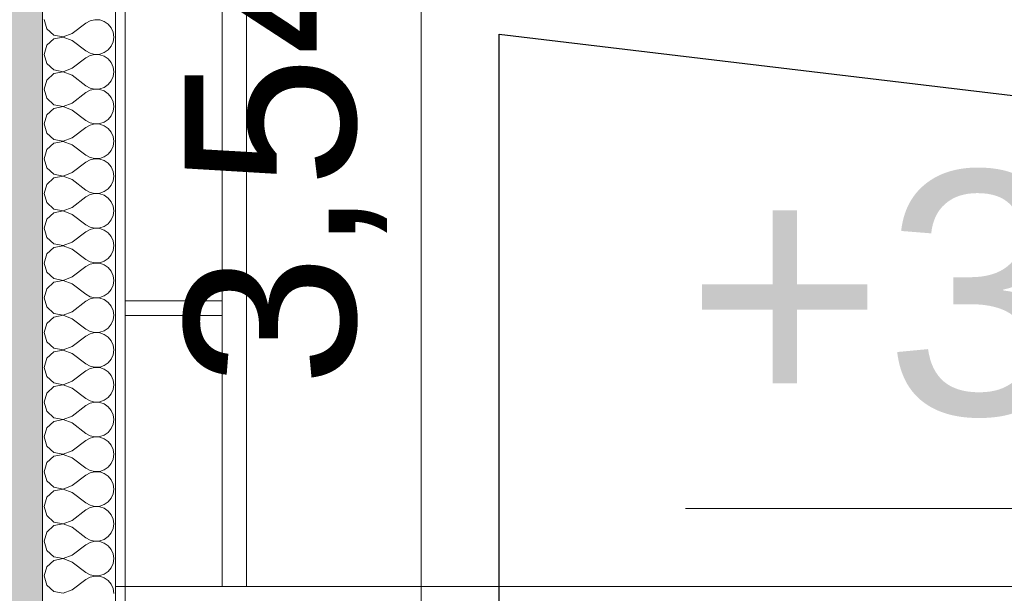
# Model space of a CAD drawing. Header units: millimetres. Extents: x -467606 to 1964440, y -17510 to 201584.
# Tile 14 of 43: x -457862 to -455841, y 4976 to 6154. Entities that reach past the tile are written whole.
import ezdxf

# ---------------------------------------------------------------- set-up
doc = ezdxf.new("R2010")
doc.units = ezdxf.units.MM
doc.header["$MEASUREMENT"] = 0
doc.set_wipeout_variables(frame=1)
doc.linetypes.add('Wipeout_Contour', pattern=[1000, 0, -1000])
for name, color, linetype, lineweight in [('0_Ном._пера__1', 7, 'Continuous', 0), ('0_Ном._пера__120', 7, 'Continuous', 0), ('АР-Стены_внешние_.АР_Ном._пера__1', 7, 'Continuous', 0), ('АР-Стены_внешние_.АР_Ном._пера__120', 7, 'Continuous', 0), ('АР-Стены_внутренние_пилоны.АР_Ном._пера__1', 7, 'Continuous', 0), ('АР-Чертеж-Размеры.АР_Ном._пера__1', 7, 'Continuous', 0), ('Разрез_Заливки_Ном._пера__1', 7, 'Continuous', 0)]:
    doc.layers.add(name, color=color, linetype=linetype, lineweight=lineweight)
for name, color, linetype in [('АР-Стены_внешние_.АР', 7, 'Continuous'), ('АР-Чертеж-Размеры.АР', 7, 'Continuous'), ('Разрез_Заливки', 7, 'Continuous')]:
    doc.layers.add(name, color=color, linetype=linetype)
doc.styles.add('РЎР“Р•РќР•Р\xa0Р\x98Р\xa0_РЎРўР\x98Р›Р¬_1', font='arial.ttf')
doc.styles.add('РЎР“Р•РќР•Р\xa0Р\x98Р\xa0_РЎРўР\x98Р›Р¬_2', font='arial.ttf')
doc.dimstyles.new('СГЕНЕРИР_СТИЛЬ__2', dxfattribs={"dimtxt": 350, "dimasz": 237.5, "dimexe": 0.18, "dimexo": 300000, "dimgap": 0, "dimtad": 1, "dimlfac": 0.001, "dimzin": 0, "dimdsep": 46, "dimtxsty": 'РЎР“Р•РќР•Р\xa0Р\x98Р\xa0_РЎРўР\x98Р›Р¬_1', "dimblk": 'ARROWHEAD_6', "dimblk1": 'ARROWHEAD_6', "dimblk2": 'ARROWHEAD_6', "dimcen": 0.09, "dimclrd": 7, "dimclre": 7, "dimclrt": 7, "dimadec": 0, "dimazin": 0, "dimtfac": 1, "dimtdec": 4, "dimtmove": 0, "dimatfit": 3, "dimfxl": 1, "dimtolj": 1, "dimtzin": 0, "dimarcsym": 0})
doc.dimstyles.new('СГЕНЕРИР_СТИЛЬ__7', dxfattribs={"dimtxt": 400, "dimasz": 237.5, "dimexe": 0.18, "dimexo": 2000, "dimgap": 0, "dimtad": 1, "dimlfac": 0.001, "dimzin": 0, "dimdsep": 46, "dimtxsty": 'РЎР“Р•РќР•Р\xa0Р\x98Р\xa0_РЎРўР\x98Р›Р¬_2', "dimblk": 'ARROWHEAD_6', "dimblk1": 'ARROWHEAD_6', "dimblk2": 'ARROWHEAD_6', "dimcen": 0.09, "dimclrd": 7, "dimclre": 7, "dimclrt": 7, "dimadec": 0, "dimazin": 0, "dimtfac": 1, "dimtdec": 4, "dimtmove": 0, "dimatfit": 3, "dimfxl": 1, "dimtolj": 1, "dimtzin": 0, "dimarcsym": 0})
doc.dimstyles.new('СГЕНЕРИР_СТИЛЬ__9', dxfattribs={"dimtxt": 0.18, "dimasz": 152, "dimexe": 0.18, "dimexo": 0.0625, "dimgap": 0, "dimtad": 0, "dimtih": 1, "dimtoh": 1, "dimdec": 4, "dimzin": 0, "dimdsep": 46, "dimcen": 0.09, "dimadec": 0, "dimazin": 0, "dimtfac": 1, "dimtdec": 4, "dimtmove": 0, "dimatfit": 3, "dimldrblk": 'ARROWHEAD_14', "dimfxl": 1, "dimtolj": 1, "dimtzin": 0, "dimarcsym": 0})

# ---------------------------------------------------------------- blocks, each defined once
blk = doc.blocks.new('*X127')
at = {"layer": 'АР-Стены_внешние_.АР_Ном._пера__120', "color": 7, "linetype": 'Continuous', "lineweight": 0}
for p, q in [((-457811.5, 6154.3), (-457806.2, 6135.5)), ((-457754.4, 6125.7), (-457725.8, 6147.1)), ((-457717.2, 6151.9), (-457725.8, 6147.1)), ((-457707.6, 6154.1), (-457717.2, 6151.9)), ((-457697.7, 6153.7), (-457707.6, 6154.1)), ((-457688.4, 6150.5), (-457697.7, 6153.7)), ((-457680.3, 6144.9), (-457688.4, 6150.5)), ((-457674, 6137.3), (-457680.3, 6144.9)), ((-457806.2, 6135.5), (-457791.8, 6122.3)), ((-457791.8, 6122.3), (-457772.6, 6118.7)), ((-457772.6, 6118.7), (-457754.4, 6125.7)), ((-457670, 6128.3), (-457674, 6137.3)), ((-457668.7, 6118.6), (-457670, 6128.3)), ((-457791.8, 6114.8), (-457806.2, 6101.6)), ((-457772.6, 6118.4), (-457791.8, 6114.8)), ((-457754.4, 6111.4), (-457772.6, 6118.4)), ((-457754.4, 6111.4), (-457725.8, 6090)), ((-457674, 6099.8), (-457670, 6108.8)), ((-457670, 6108.8), (-457668.7, 6118.6)), ((-457806.2, 6101.6), (-457811.5, 6082.9)), ((-457811.5, 6082.9), (-457806.2, 6064.1)), ((-457725.8, 6090), (-457717.2, 6085.2)), ((-457717.2, 6085.2), (-457707.6, 6083)), ((-457707.6, 6082.7), (-457717.2, 6080.5)), ((-457707.6, 6083), (-457697.7, 6083.5)), ((-457697.7, 6082.2), (-457707.6, 6082.7)), ((-457697.7, 6083.5), (-457688.4, 6086.6)), ((-457688.4, 6079.1), (-457697.7, 6082.2)), ((-457688.4, 6086.6), (-457680.3, 6092.2)), ((-457680.3, 6092.2), (-457674, 6099.8)), ((-457806.2, 6064.1), (-457791.8, 6050.9)), ((-457754.4, 6054.3), (-457725.8, 6075.7)), ((-457717.2, 6080.5), (-457725.8, 6075.7)), ((-457680.3, 6073.5), (-457688.4, 6079.1)), ((-457674, 6065.9), (-457680.3, 6073.5)), ((-457670, 6056.9), (-457674, 6065.9)), ((-457791.8, 6043.4), (-457806.2, 6030.2)), ((-457791.8, 6050.9), (-457772.6, 6047.3)), ((-457772.6, 6047), (-457791.8, 6043.4)), ((-457772.6, 6047.3), (-457754.4, 6054.3)), ((-457754.4, 6040), (-457772.6, 6047)), ((-457668.7, 6047.1), (-457670, 6056.9)), ((-457670, 6037.4), (-457668.7, 6047.1)), ((-457806.2, 6030.2), (-457811.5, 6011.4)), ((-457754.4, 6040), (-457725.8, 6018.6)), ((-457680.3, 6020.8), (-457674, 6028.4)), ((-457674, 6028.4), (-457670, 6037.4)), ((-457811.5, 6011.4), (-457806.2, 5992.7)), ((-457754.4, 5982.9), (-457725.8, 6004.3)), ((-457725.8, 6018.6), (-457717.2, 6013.8)), ((-457717.2, 6009.1), (-457725.8, 6004.3)), ((-457717.2, 6013.8), (-457707.6, 6011.6)), ((-457707.6, 6011.3), (-457717.2, 6009.1)), ((-457707.6, 6011.6), (-457697.7, 6012.1)), ((-457697.7, 6010.8), (-457707.6, 6011.3)), ((-457697.7, 6012.1), (-457688.4, 6015.2)), ((-457688.4, 6007.7), (-457697.7, 6010.8)), ((-457688.4, 6015.2), (-457680.3, 6020.8)), ((-457680.3, 6002.1), (-457688.4, 6007.7)), ((-457674, 5994.5), (-457680.3, 6002.1)), ((-457806.2, 5992.7), (-457791.8, 5979.5)), ((-457772.6, 5975.9), (-457754.4, 5982.9)), ((-457670, 5985.5), (-457674, 5994.5)), ((-457668.7, 5975.7), (-457670, 5985.5)), ((-457791.8, 5971.9), (-457806.2, 5958.8)), ((-457791.8, 5979.5), (-457772.6, 5975.9)), ((-457772.6, 5975.6), (-457791.8, 5971.9)), ((-457754.4, 5968.6), (-457772.6, 5975.6)), ((-457754.4, 5968.6), (-457725.8, 5947.1)), ((-457674, 5956.9), (-457670, 5966)), ((-457670, 5966), (-457668.7, 5975.7)), ((-457806.2, 5958.8), (-457811.5, 5940)), ((-457725.8, 5947.1), (-457717.2, 5942.4)), ((-457717.2, 5942.4), (-457707.6, 5940.1)), ((-457707.6, 5940.1), (-457697.7, 5940.6)), ((-457697.7, 5940.6), (-457688.4, 5943.8)), ((-457688.4, 5943.8), (-457680.3, 5949.4)), ((-457680.3, 5949.4), (-457674, 5956.9)), ((-457811.5, 5940), (-457806.2, 5921.2)), ((-457806.2, 5921.2), (-457791.8, 5908.1)), ((-457754.4, 5911.4), (-457725.8, 5932.9)), ((-457717.2, 5937.6), (-457725.8, 5932.9)), ((-457707.6, 5939.9), (-457717.2, 5937.6)), ((-457697.7, 5939.4), (-457707.6, 5939.9)), ((-457688.4, 5936.2), (-457697.7, 5939.4)), ((-457680.3, 5930.6), (-457688.4, 5936.2)), ((-457674, 5923.1), (-457680.3, 5930.6)), ((-457670, 5914), (-457674, 5923.1)), ((-457791.8, 5900.5), (-457806.2, 5887.3)), ((-457791.8, 5908.1), (-457772.6, 5904.4)), ((-457772.6, 5904.1), (-457791.8, 5900.5)), ((-457772.6, 5904.4), (-457754.4, 5911.4)), ((-457754.4, 5897.1), (-457772.6, 5904.1)), ((-457668.7, 5904.3), (-457670, 5914)), ((-457670, 5894.5), (-457668.7, 5904.3)), ((-457806.2, 5887.3), (-457811.5, 5868.6)), ((-457754.4, 5897.1), (-457725.8, 5875.7)), ((-457680.3, 5877.9), (-457674, 5885.5)), ((-457674, 5885.5), (-457670, 5894.5)), ((-457811.5, 5868.6), (-457806.2, 5849.8)), ((-457754.4, 5840), (-457725.8, 5861.4)), ((-457725.8, 5875.7), (-457717.2, 5870.9)), ((-457717.2, 5866.2), (-457725.8, 5861.4)), ((-457717.2, 5870.9), (-457707.6, 5868.7)), ((-457707.6, 5868.4), (-457717.2, 5866.2)), ((-457707.6, 5868.7), (-457697.7, 5869.2)), ((-457697.7, 5867.9), (-457707.6, 5868.4)), ((-457697.7, 5869.2), (-457688.4, 5872.3)), ((-457688.4, 5864.8), (-457697.7, 5867.9)), ((-457688.4, 5872.3), (-457680.3, 5877.9)), ((-457680.3, 5859.2), (-457688.4, 5864.8)), ((-457806.2, 5849.8), (-457791.8, 5836.6)), ((-457772.6, 5833), (-457754.4, 5840)), ((-457674, 5851.6), (-457680.3, 5859.2)), ((-457670, 5842.6), (-457674, 5851.6)), ((-457668.7, 5832.9), (-457670, 5842.6)), ((-457791.8, 5829.1), (-457806.2, 5815.9)), ((-457791.8, 5836.6), (-457772.6, 5833)), ((-457772.6, 5832.7), (-457791.8, 5829.1)), ((-457754.4, 5825.7), (-457772.6, 5832.7)), ((-457754.4, 5825.7), (-457725.8, 5804.3)), ((-457674, 5814.1), (-457670, 5823.1)), ((-457670, 5823.1), (-457668.7, 5832.9)), ((-457806.2, 5815.9), (-457811.5, 5797.1)), ((-457725.8, 5804.3), (-457717.2, 5799.5)), ((-457717.2, 5799.5), (-457707.6, 5797.3)), ((-457697.7, 5797.8), (-457688.4, 5800.9)), ((-457688.4, 5800.9), (-457680.3, 5806.5)), ((-457680.3, 5806.5), (-457674, 5814.1)), ((-457811.5, 5797.1), (-457806.2, 5778.4)), ((-457754.4, 5768.6), (-457725.8, 5790)), ((-457717.2, 5794.8), (-457725.8, 5790)), ((-457707.6, 5797), (-457717.2, 5794.8)), ((-457707.6, 5797.3), (-457697.7, 5797.8)), ((-457697.7, 5796.5), (-457707.6, 5797)), ((-457688.4, 5793.4), (-457697.7, 5796.5)), ((-457680.3, 5787.8), (-457688.4, 5793.4)), ((-457674, 5780.2), (-457680.3, 5787.8)), ((-457670, 5771.2), (-457674, 5780.2)), ((-457806.2, 5778.4), (-457791.8, 5765.2)), ((-457791.8, 5765.2), (-457772.6, 5761.6)), ((-457772.6, 5761.3), (-457791.8, 5757.7)), ((-457772.6, 5761.6), (-457754.4, 5768.6)), ((-457754.4, 5754.3), (-457772.6, 5761.3)), ((-457668.7, 5761.4), (-457670, 5771.2)), ((-457670, 5751.7), (-457668.7, 5761.4)), ((-457806.2, 5744.5), (-457811.5, 5725.7)), ((-457791.8, 5757.7), (-457806.2, 5744.5)), ((-457754.4, 5754.3), (-457725.8, 5732.9)), ((-457680.3, 5735.1), (-457674, 5742.7)), ((-457674, 5742.7), (-457670, 5751.7)), ((-457811.5, 5725.7), (-457806.2, 5706.9)), ((-457754.4, 5697.1), (-457725.8, 5718.6)), ((-457725.8, 5732.9), (-457717.2, 5728.1)), ((-457717.2, 5723.3), (-457725.8, 5718.6)), ((-457717.2, 5728.1), (-457707.6, 5725.9)), ((-457707.6, 5725.6), (-457717.2, 5723.3)), ((-457707.6, 5725.9), (-457697.7, 5726.3)), ((-457697.7, 5725.1), (-457707.6, 5725.6)), ((-457697.7, 5726.3), (-457688.4, 5729.5)), ((-457688.4, 5721.9), (-457697.7, 5725.1)), ((-457688.4, 5729.5), (-457680.3, 5735.1)), ((-457680.3, 5716.4), (-457688.4, 5721.9)), ((-457806.2, 5706.9), (-457791.8, 5693.8)), ((-457674, 5708.8), (-457680.3, 5716.4)), ((-457670, 5699.8), (-457674, 5708.8)), ((-457668.7, 5690), (-457670, 5699.8)), ((-457791.8, 5686.2), (-457806.2, 5673.1)), ((-457791.8, 5693.8), (-457772.6, 5690.1)), ((-457772.6, 5689.9), (-457791.8, 5686.2)), ((-457772.6, 5690.1), (-457754.4, 5697.1)), ((-457754.4, 5682.9), (-457772.6, 5689.9)), ((-457754.4, 5682.9), (-457725.8, 5661.4)), ((-457674, 5671.2), (-457670, 5680.2)), ((-457670, 5680.2), (-457668.7, 5690)), ((-457806.2, 5673.1), (-457811.5, 5654.3)), ((-457725.8, 5661.4), (-457717.2, 5656.7)), ((-457697.7, 5654.9), (-457688.4, 5658.1)), ((-457688.4, 5658.1), (-457680.3, 5663.6)), ((-457680.3, 5663.6), (-457674, 5671.2)), ((-457811.5, 5654.3), (-457806.2, 5635.5)), ((-457754.4, 5625.7), (-457725.8, 5647.1)), ((-457717.2, 5651.9), (-457725.8, 5647.1)), ((-457717.2, 5656.7), (-457707.6, 5654.4)), ((-457707.6, 5654.1), (-457717.2, 5651.9)), ((-457707.6, 5654.4), (-457697.7, 5654.9)), ((-457697.7, 5653.7), (-457707.6, 5654.1)), ((-457688.4, 5650.5), (-457697.7, 5653.7)), ((-457680.3, 5644.9), (-457688.4, 5650.5)), ((-457674, 5637.3), (-457680.3, 5644.9)), ((-457806.2, 5635.5), (-457791.8, 5622.3)), ((-457791.8, 5622.3), (-457772.6, 5618.7)), ((-457772.6, 5618.4), (-457791.8, 5614.8)), ((-457772.6, 5618.7), (-457754.4, 5625.7)), ((-457754.4, 5611.4), (-457772.6, 5618.4)), ((-457670, 5628.3), (-457674, 5637.3)), ((-457668.7, 5618.6), (-457670, 5628.3)), ((-457670, 5608.8), (-457668.7, 5618.6)), ((-457806.2, 5601.6), (-457811.5, 5582.9)), ((-457791.8, 5614.8), (-457806.2, 5601.6)), ((-457754.4, 5611.4), (-457725.8, 5590)), ((-457680.3, 5592.2), (-457674, 5599.8)), ((-457674, 5599.8), (-457670, 5608.8)), ((-457811.5, 5582.9), (-457806.2, 5564.1)), ((-457725.8, 5590), (-457717.2, 5585.2)), ((-457717.2, 5580.5), (-457725.8, 5575.7)), ((-457717.2, 5585.2), (-457707.6, 5583)), ((-457707.6, 5582.7), (-457717.2, 5580.5)), ((-457707.6, 5583), (-457697.7, 5583.5)), ((-457697.7, 5582.2), (-457707.6, 5582.7)), ((-457697.7, 5583.5), (-457688.4, 5586.6)), ((-457688.4, 5579.1), (-457697.7, 5582.2)), ((-457688.4, 5586.6), (-457680.3, 5592.2)), ((-457680.3, 5573.5), (-457688.4, 5579.1)), ((-457806.2, 5564.1), (-457791.8, 5550.9)), ((-457754.4, 5554.3), (-457725.8, 5575.7)), ((-457674, 5565.9), (-457680.3, 5573.5)), ((-457670, 5556.9), (-457674, 5565.9)), ((-457668.7, 5547.1), (-457670, 5556.9)), ((-457791.8, 5543.4), (-457806.2, 5530.2)), ((-457791.8, 5550.9), (-457772.6, 5547.3)), ((-457772.6, 5547), (-457791.8, 5543.4)), ((-457772.6, 5547.3), (-457754.4, 5554.3)), ((-457754.4, 5540), (-457772.6, 5547)), ((-457754.4, 5540), (-457725.8, 5518.6)), ((-457674, 5528.4), (-457670, 5537.4)), ((-457670, 5537.4), (-457668.7, 5547.1)), ((-457806.2, 5530.2), (-457811.5, 5511.4)), ((-457725.8, 5518.6), (-457717.2, 5513.8)), ((-457688.4, 5515.2), (-457680.3, 5520.8)), ((-457680.3, 5520.8), (-457674, 5528.4)), ((-457811.5, 5511.4), (-457806.2, 5492.7)), ((-457754.4, 5482.9), (-457725.8, 5504.3)), ((-457717.2, 5509.1), (-457725.8, 5504.3)), ((-457717.2, 5513.8), (-457707.6, 5511.6)), ((-457707.6, 5511.3), (-457717.2, 5509.1)), ((-457707.6, 5511.6), (-457697.7, 5512.1)), ((-457697.7, 5510.8), (-457707.6, 5511.3)), ((-457697.7, 5512.1), (-457688.4, 5515.2)), ((-457688.4, 5507.7), (-457697.7, 5510.8)), ((-457680.3, 5502.1), (-457688.4, 5507.7)), ((-457674, 5494.5), (-457680.3, 5502.1)), ((-457806.2, 5492.7), (-457791.8, 5479.5)), ((-457791.8, 5479.5), (-457772.6, 5475.9)), ((-457772.6, 5475.9), (-457754.4, 5482.9)), ((-457670, 5485.5), (-457674, 5494.5)), ((-457668.7, 5475.7), (-457670, 5485.5)), ((-457806.2, 5458.8), (-457811.5, 5440)), ((-457791.8, 5471.9), (-457806.2, 5458.8)), ((-457772.6, 5475.6), (-457791.8, 5471.9)), ((-457754.4, 5468.6), (-457772.6, 5475.6)), ((-457754.4, 5468.6), (-457725.8, 5447.1)), ((-457680.3, 5449.4), (-457674, 5456.9)), ((-457674, 5456.9), (-457670, 5466)), ((-457670, 5466), (-457668.7, 5475.7)), ((-457811.5, 5440), (-457806.2, 5421.2)), ((-457725.8, 5447.1), (-457717.2, 5442.4)), ((-457717.2, 5437.6), (-457725.8, 5432.9)), ((-457717.2, 5442.4), (-457707.6, 5440.1)), ((-457707.6, 5439.9), (-457717.2, 5437.6)), ((-457707.6, 5440.1), (-457697.7, 5440.6)), ((-457697.7, 5439.4), (-457707.6, 5439.9)), ((-457697.7, 5440.6), (-457688.4, 5443.8)), ((-457688.4, 5436.2), (-457697.7, 5439.4)), ((-457688.4, 5443.8), (-457680.3, 5449.4)), ((-457680.3, 5430.6), (-457688.4, 5436.2)), ((-457806.2, 5421.2), (-457791.8, 5408.1)), ((-457754.4, 5411.4), (-457725.8, 5432.9)), ((-457674, 5423.1), (-457680.3, 5430.6)), ((-457670, 5414), (-457674, 5423.1)), ((-457791.8, 5400.5), (-457806.2, 5387.3)), ((-457791.8, 5408.1), (-457772.6, 5404.4)), ((-457772.6, 5404.1), (-457791.8, 5400.5)), ((-457772.6, 5404.4), (-457754.4, 5411.4)), ((-457754.4, 5397.1), (-457772.6, 5404.1)), ((-457754.4, 5397.1), (-457725.8, 5375.7)), ((-457668.7, 5404.3), (-457670, 5414)), ((-457670, 5394.5), (-457668.7, 5404.3)), ((-457806.2, 5387.3), (-457811.5, 5368.6)), ((-457725.8, 5375.7), (-457717.2, 5370.9)), ((-457688.4, 5372.3), (-457680.3, 5377.9)), ((-457680.3, 5377.9), (-457674, 5385.5)), ((-457674, 5385.5), (-457670, 5394.5)), ((-457811.5, 5368.6), (-457806.2, 5349.8)), ((-457754.4, 5340), (-457725.8, 5361.4)), ((-457717.2, 5366.2), (-457725.8, 5361.4)), ((-457717.2, 5370.9), (-457707.6, 5368.7)), ((-457707.6, 5368.4), (-457717.2, 5366.2)), ((-457707.6, 5368.7), (-457697.7, 5369.2)), ((-457697.7, 5367.9), (-457707.6, 5368.4)), ((-457697.7, 5369.2), (-457688.4, 5372.3)), ((-457688.4, 5364.8), (-457697.7, 5367.9)), ((-457680.3, 5359.2), (-457688.4, 5364.8)), ((-457674, 5351.6), (-457680.3, 5359.2)), ((-457806.2, 5349.8), (-457791.8, 5336.6)), ((-457791.8, 5336.6), (-457772.6, 5333)), ((-457772.6, 5333), (-457754.4, 5340)), ((-457670, 5342.6), (-457674, 5351.6)), ((-457668.7, 5332.9), (-457670, 5342.6)), ((-457806.2, 5315.9), (-457811.5, 5297.1)), ((-457791.8, 5329.1), (-457806.2, 5315.9)), ((-457772.6, 5332.7), (-457791.8, 5329.1)), ((-457754.4, 5325.7), (-457772.6, 5332.7)), ((-457754.4, 5325.7), (-457725.8, 5304.3)), ((-457674, 5314.1), (-457670, 5323.1)), ((-457670, 5323.1), (-457668.7, 5332.9)), ((-457811.5, 5297.1), (-457806.2, 5278.4)), ((-457725.8, 5304.3), (-457717.2, 5299.5)), ((-457717.2, 5294.8), (-457725.8, 5290)), ((-457717.2, 5299.5), (-457707.6, 5297.3)), ((-457707.6, 5297), (-457717.2, 5294.8)), ((-457707.6, 5297.3), (-457697.7, 5297.8)), ((-457697.7, 5296.5), (-457707.6, 5297)), ((-457697.7, 5297.8), (-457688.4, 5300.9)), ((-457688.4, 5293.4), (-457697.7, 5296.5)), ((-457688.4, 5300.9), (-457680.3, 5306.5)), ((-457680.3, 5306.5), (-457674, 5314.1)), ((-457806.2, 5278.4), (-457791.8, 5265.2)), ((-457754.4, 5268.6), (-457725.8, 5290)), ((-457680.3, 5287.8), (-457688.4, 5293.4)), ((-457674, 5280.2), (-457680.3, 5287.8)), ((-457670, 5271.2), (-457674, 5280.2)), ((-457791.8, 5257.7), (-457806.2, 5244.5)), ((-457791.8, 5265.2), (-457772.6, 5261.6)), ((-457772.6, 5261.3), (-457791.8, 5257.7)), ((-457772.6, 5261.6), (-457754.4, 5268.6)), ((-457754.4, 5254.3), (-457772.6, 5261.3)), ((-457754.4, 5254.3), (-457725.8, 5232.9)), ((-457668.7, 5261.4), (-457670, 5271.2)), ((-457670, 5251.7), (-457668.7, 5261.4)), ((-457806.2, 5244.5), (-457811.5, 5225.7)), ((-457688.4, 5229.5), (-457680.3, 5235.1)), ((-457680.3, 5235.1), (-457674, 5242.7)), ((-457674, 5242.7), (-457670, 5251.7)), ((-457811.5, 5225.7), (-457806.2, 5206.9)), ((-457754.4, 5197.1), (-457725.8, 5218.6)), ((-457725.8, 5232.9), (-457717.2, 5228.1)), ((-457717.2, 5223.3), (-457725.8, 5218.6)), ((-457717.2, 5228.1), (-457707.6, 5225.9)), ((-457707.6, 5225.6), (-457717.2, 5223.3)), ((-457707.6, 5225.9), (-457697.7, 5226.3)), ((-457697.7, 5225.1), (-457707.6, 5225.6)), ((-457697.7, 5226.3), (-457688.4, 5229.5)), ((-457688.4, 5221.9), (-457697.7, 5225.1)), ((-457680.3, 5216.4), (-457688.4, 5221.9)), ((-457674, 5208.8), (-457680.3, 5216.4)), ((-457806.2, 5206.9), (-457791.8, 5193.8)), ((-457791.8, 5193.8), (-457772.6, 5190.1)), ((-457772.6, 5190.1), (-457754.4, 5197.1)), ((-457670, 5199.8), (-457674, 5208.8)), ((-457668.7, 5190), (-457670, 5199.8)), ((-457806.2, 5173.1), (-457811.5, 5154.3)), ((-457791.8, 5186.2), (-457806.2, 5173.1)), ((-457772.6, 5189.9), (-457791.8, 5186.2)), ((-457754.4, 5182.9), (-457772.6, 5189.9)), ((-457754.4, 5182.9), (-457725.8, 5161.4)), ((-457674, 5171.2), (-457670, 5180.2)), ((-457670, 5180.2), (-457668.7, 5190)), ((-457811.5, 5154.3), (-457806.2, 5135.5)), ((-457725.8, 5161.4), (-457717.2, 5156.7)), ((-457717.2, 5156.7), (-457707.6, 5154.4)), ((-457707.6, 5154.1), (-457717.2, 5151.9)), ((-457707.6, 5154.4), (-457697.7, 5154.9)), ((-457697.7, 5153.7), (-457707.6, 5154.1)), ((-457697.7, 5154.9), (-457688.4, 5158.1)), ((-457688.4, 5150.5), (-457697.7, 5153.7)), ((-457688.4, 5158.1), (-457680.3, 5163.6)), ((-457680.3, 5163.6), (-457674, 5171.2)), ((-457806.2, 5135.5), (-457791.8, 5122.3)), ((-457754.4, 5125.7), (-457725.8, 5147.1)), ((-457717.2, 5151.9), (-457725.8, 5147.1)), ((-457680.3, 5144.9), (-457688.4, 5150.5)), ((-457674, 5137.3), (-457680.3, 5144.9)), ((-457670, 5128.3), (-457674, 5137.3)), ((-457791.8, 5114.8), (-457806.2, 5101.6)), ((-457791.8, 5122.3), (-457772.6, 5118.7)), ((-457772.6, 5118.4), (-457791.8, 5114.8)), ((-457772.6, 5118.7), (-457754.4, 5125.7)), ((-457754.4, 5111.4), (-457772.6, 5118.4)), ((-457668.7, 5118.6), (-457670, 5128.3)), ((-457670, 5108.8), (-457668.7, 5118.6)), ((-457806.2, 5101.6), (-457811.5, 5082.9)), ((-457754.4, 5111.4), (-457725.8, 5090)), ((-457688.4, 5086.6), (-457680.3, 5092.2)), ((-457680.3, 5092.2), (-457674, 5099.8)), ((-457674, 5099.8), (-457670, 5108.8)), ((-457811.5, 5082.9), (-457806.2, 5064.1)), ((-457754.4, 5054.3), (-457725.8, 5075.7)), ((-457725.8, 5090), (-457717.2, 5085.2)), ((-457717.2, 5080.5), (-457725.8, 5075.7)), ((-457717.2, 5085.2), (-457707.6, 5083)), ((-457707.6, 5082.7), (-457717.2, 5080.5)), ((-457707.6, 5083), (-457697.7, 5083.5)), ((-457697.7, 5082.2), (-457707.6, 5082.7)), ((-457697.7, 5083.5), (-457688.4, 5086.6)), ((-457688.4, 5079.1), (-457697.7, 5082.2)), ((-457680.3, 5073.5), (-457688.4, 5079.1)), ((-457674, 5065.9), (-457680.3, 5073.5)), ((-457806.2, 5064.1), (-457791.8, 5050.9)), ((-457772.6, 5047.3), (-457754.4, 5054.3)), ((-457670, 5056.9), (-457674, 5065.9)), ((-457668.7, 5047.1), (-457670, 5056.9)), ((-457791.8, 5043.4), (-457806.2, 5030.2)), ((-457791.8, 5050.9), (-457772.6, 5047.3)), ((-457772.6, 5047), (-457791.8, 5043.4)), ((-457754.4, 5040), (-457772.6, 5047)), ((-457754.4, 5040), (-457725.8, 5018.6)), ((-457674, 5028.4), (-457670, 5037.4)), ((-457670, 5037.4), (-457668.7, 5047.1)), ((-457806.2, 5030.2), (-457811.5, 5011.4)), ((-457811.5, 5011.4), (-457806.2, 4992.7)), ((-457725.8, 5018.6), (-457717.2, 5013.8)), ((-457717.2, 5013.8), (-457707.6, 5011.6)), ((-457707.6, 5011.3), (-457717.2, 5009.1)), ((-457707.6, 5011.6), (-457697.7, 5012.1)), ((-457697.7, 5010.8), (-457707.6, 5011.3)), ((-457697.7, 5012.1), (-457688.4, 5015.2)), ((-457688.4, 5015.2), (-457680.3, 5020.8)), ((-457680.3, 5020.8), (-457674, 5028.4)), ((-457806.2, 4992.7), (-457791.8, 4979.5)), ((-457754.4, 4982.9), (-457725.8, 5004.3)), ((-457717.2, 5009.1), (-457725.8, 5004.3)), ((-457688.4, 5007.7), (-457697.7, 5010.8)), ((-457680.3, 5002.1), (-457688.4, 5007.7)), ((-457674, 4994.5), (-457680.3, 5002.1)), ((-457670, 4985.5), (-457674, 4994.5)), ((-457791.8, 4979.5), (-457772.6, 4975.9)), ((-457772.6, 4975.9), (-457754.4, 4982.9)), ((-457668.7, 4975.7), (-457670, 4985.5))]:
    blk.add_line(p, q, dxfattribs=at)
blk = doc.blocks.new('Штриховка_63_3', base_point=(0, 0))
at = {"color": 254, "linetype": 'Wipeout_Contour', "lineweight": 0, "ltscale": 1831096.103086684}
blk.add_wipeout([(-457665.1, 3900), (-457665.1, 6850), (-457815.1, 6850), (-457815.1, 3900)], dxfattribs=at).dxf.layer = 'АР-Стены_внешние_.АР'
at = {"layer": 'АР-Стены_внешние_.АР_Ном._пера__1', "color": 7, "linetype": 'Continuous', "lineweight": 0, "flags": 128}
blk.add_lwpolyline([(-457665.1, 3900), (-457815.1, 3900), (-457815.1, 6850), (-457665.1, 6850)], close=True, dxfattribs=at)
at = {"layer": 'АР-Стены_внешние_.АР_Ном._пера__120', "color": 7, "linetype": 'Continuous', "lineweight": 0}
blk.add_blockref('*X127', (0, 0), dxfattribs=at)
blk = doc.blocks.new('*D153')
at = {"layer": 'АР-Чертеж-Размеры.АР_Ном._пера__1', "color": 7, "linetype": 'Continuous', "lineweight": 0, "transparency": 16777216}
for p, q in [((-457038, 7640), (-457038, 7827.5)), ((-456913, 7515), (-457163, 7765)), ((-456803.6, 7640), (-457272.3, 7640)), ((-457038, 4095), (-457038, 7640)), ((-457163, 4220), (-456913, 3970)), ((-456803.6, 4095), (-457272.3, 4095)), ((-457038, 3907.5), (-457038, 4095))]:
    blk.add_line(p, q, dxfattribs=at)
at = {"layer": 'АР-Чертеж-Размеры.АР_Ном._пера__1', "color": 7, "lineweight": 0, "transparency": 16777216, "insert": (-457108, 5400.4), "char_height": 350, "attachment_point": 7, "rotation": 90, "style": 'РЎР“Р•РќР•Р\xa0Р\x98Р\xa0_РЎРўР\x98Р›Р¬_1'}
blk.add_mtext('\\A1;{\\pql;\\fArial|b0|i0|c204|p0;\\W1.000000;3,54}', dxfattribs=at)
blk = doc.blocks.new('ARROWHEAD_6')
at = {"color": 0, "linetype": 'Continuous', "lineweight": 0}
for p, q in [((-0.5, -0.5), (0.5, 0.5)), ((0, 0), (-1, 0))]:
    blk.add_line(p, q, dxfattribs=at)
blk = doc.blocks.new('*D301')
at = {"layer": 'АР-Чертеж-Размеры.АР_Ном._пера__1', "color": 7, "linetype": 'Continuous', "lineweight": 0, "transparency": 16777216}
for p, q in [((-465214, 60060), (-465214, 60247.5)), ((-465089, 59935), (-465339, 60185)), ((-449955.3, 60060), (-465448.4, 60060)), ((-465214, 349.8), (-465214, 60060)), ((-465339, 474.8), (-465089, 224.8)), ((-464979.6, 349.8), (-465448.4, 349.8)), ((-465214, 162.3), (-465214, 349.8))]:
    blk.add_line(p, q, dxfattribs=at)
at = {"layer": 'АР-Чертеж-Размеры.АР_Ном._пера__1', "color": 7, "lineweight": 0, "transparency": 16777216, "insert": (-465294, 29518.5), "char_height": 400, "attachment_point": 7, "rotation": 90, "style": 'РЎР“Р•РќР•Р\xa0Р\x98Р\xa0_РЎРўР\x98Р›Р¬_2'}
blk.add_mtext('\\A1;{\\pql;\\fArial|b0|i0|c204|p0;\\W1.000000;59,71}', dxfattribs=at)
blk = doc.blocks.new('Линейный Размер_31_3', base_point=(-454642, 3900))
at = {"layer": 'АР-Чертеж-Размеры.АР_Ном._пера__1', "color": 7, "linetype": 'Continuous', "lineweight": 0}
blk.add_line((-454642, 5150), (-456495.6, 5150), dxfattribs=at)
at = {"layer": 'АР-Чертеж-Размеры.АР_Ном._пера__1', "color": 7, "lineweight": 0, "insert": (-456495.6, 5250), "char_height": 500, "attachment_point": 7, "style": 'РЎР“Р•РќР•Р\xa0Р\x98Р\xa0_РЎРўР\x98Р›Р¬_1'}
blk.add_mtext('\\A1;{\\pql;\\fArial|b0|i0|c204|p0;\\W1.000000;+3,90}', dxfattribs=at)
blk = doc.blocks.new('ARROWHEAD_14')
at = {"color": 0, "linetype": 'Continuous', "lineweight": 0}
blk.add_line((0, 0), (-1, 0), dxfattribs=at)
at = {"color": 0, "linetype": 'Continuous', "lineweight": 0, "flags": 128}
blk.add_lwpolyline([(-0.9093, 0.525), (0, 0), (-0.9093, -0.525)], dxfattribs=at)

msp = doc.modelspace()

# ---------------------------------------------------------------- linework, layer by layer
at = {"layer": '0_Ном._пера__1', "color": 7, "linetype": 'Continuous', "lineweight": 0, "flags": 128}
msp.add_lwpolyline([(-457665.093, 4190), (-450206.301, 4190), (-450206.301, 4990), (-457665.093, 4990)], close=True, dxfattribs=at)
at = {"layer": 'Разрез_Заливки_Ном._пера__1', "color": 7, "linetype": 'Continuous', "lineweight": 0, "flags": 128}
msp.add_lwpolyline([(-457927.797, 8570), (-457846.597, 8570, -0.41421356), (-457396.597, 8120), (-457396.597, 7831.378), (-457396.597, 4990), (-457446.597, 4990), (-457446.597, 7831.378), (-457446.597, 8120, 0.9307533), (-458324.195, 8120), (-458324.195, 7069.213), (-458377.797, 7069.213), (-458377.797, 8120, -0.41421356)], format="xyb", close=True, dxfattribs=at)

# ---------------------------------------------------------------- block references
at = {"layer": 'АР-Чертеж-Размеры.АР', "color": 7, "linetype": 'Continuous', "lineweight": 0}
msp.add_blockref('Линейный Размер_31_3', (-454642.009, 3900), dxfattribs=at)

# ---------------------------------------------------------------- leaders
at = {"layer": '0_Ном._пера__120', "color": 7, "linetype": 'Continuous', "lineweight": 0, "annotation_type": 0, "has_hookline": 1, "hookline_direction": 0, "text_width": 1199.524}
msp.add_leader([(-456878.051, 4190), (-456878.051, 6124.658), (-455278.301, 5933.476)], dimstyle='СГЕНЕРИР_СТИЛЬ__9', dxfattribs=at)

# ---------------------------------------------------------------- next in the draw order: block references
at = {"layer": 'АР-Стены_внешние_.АР_Ном._пера__120', "color": 7, "linetype": 'Continuous', "lineweight": 0}
msp.add_blockref('Штриховка_63_3', (0, 0), dxfattribs=at)

# ---------------------------------------------------------------- next in the draw order: wipeouts: each hides what was drawn before it
at = {"color": 254, "linetype": 'Wipeout_Contour', "lineweight": 0, "ltscale": 1830318.57739774}
msp.add_wipeout([(-457645.093, 5576.531), (-457446.597, 5576.531), (-457446.597, 5546.531), (-457645.093, 5546.531)], dxfattribs=at).dxf.layer = 'Разрез_Заливки'

# ---------------------------------------------------------------- next in the draw order: hatches: boundary and pattern name
at = {"layer": 'АР-Стены_внутренние_пилоны.АР_Ном._пера__1', "linetype": 'Continuous', "lineweight": 0}
h = msp.add_hatch(dxfattribs=at)
h.set_pattern_fill('ЖЕЛЕЗОБЕТОН__PROJECT__0003', style=0, pattern_type=2)
h.set_pattern_definition([(45, (0, 0), (-84.852814, 84.852814), []), (45, (-42.43, 42.43), (-84.852814, 84.852814), [90, -30, 0, -30])])
h.paths.add_polyline_path([(-457815.093, -4799.999), (-458015.093, -4799.999), (-458015.093, 7780), (-457815.093, 7780)])

# ---------------------------------------------------------------- next in the draw order: linework, layer by layer
at = {"layer": '0_Ном._пера__120', "color": 7, "linetype": 'Continuous', "lineweight": 0}
msp.add_lwpolyline([(-457665.093, 4515), (-457645.093, 4515), (-457645.093, 6850), (-457665.093, 6850)], close=True, dxfattribs=at)
at = {"layer": 'АР-Стены_внутренние_пилоны.АР_Ном._пера__1', "color": 7, "linetype": 'Continuous', "lineweight": 0, "flags": 128}
msp.add_lwpolyline([(-457815.093, -4799.999), (-458015.093, -4799.999), (-458015.093, 7780), (-457815.093, 7780)], close=True, dxfattribs=at)
at = {"layer": 'Разрез_Заливки_Ном._пера__1', "color": 7, "linetype": 'Continuous', "lineweight": 0, "flags": 128}
msp.add_lwpolyline([(-457645.093, 5576.531), (-457446.597, 5576.531), (-457446.597, 5546.531), (-457645.093, 5546.531)], close=True, dxfattribs=at)

# ---------------------------------------------------------------- next in the draw order: dimensions: what is measured, and where the dimension line sits
at = {"layer": 'АР-Чертеж-Размеры.АР', "color": 7, "linetype": 'Continuous', "lineweight": 0}
for base, p1, p2, dimstyle, picture, middle in [((-465213.993, 60060), (-465598.755, 349.782), (-449755.323, 60060), 'СГЕНЕРИР_СТИЛЬ__7', '*D301', (-465493.993, 30188.545)), ((-457037.954256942, 7640.000000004), (-457665.092957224, 4095.000000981), (-457645.092957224, 7640.000000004), 'СГЕНЕРИР_СТИЛЬ__2', '*D153', (-457282.95425575, 5853.492992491))]:
    dim = msp.add_linear_dim(base=base, p1=p1, p2=p2, angle=90, dimstyle=dimstyle, dxfattribs=at)
    dim.commit()
    dim.dimension.update_dxf_attribs({"geometry": picture, "text_midpoint": middle, "dimtype": 160, "text_rotation": 90})

doc.saveas('drawing.dxf')
